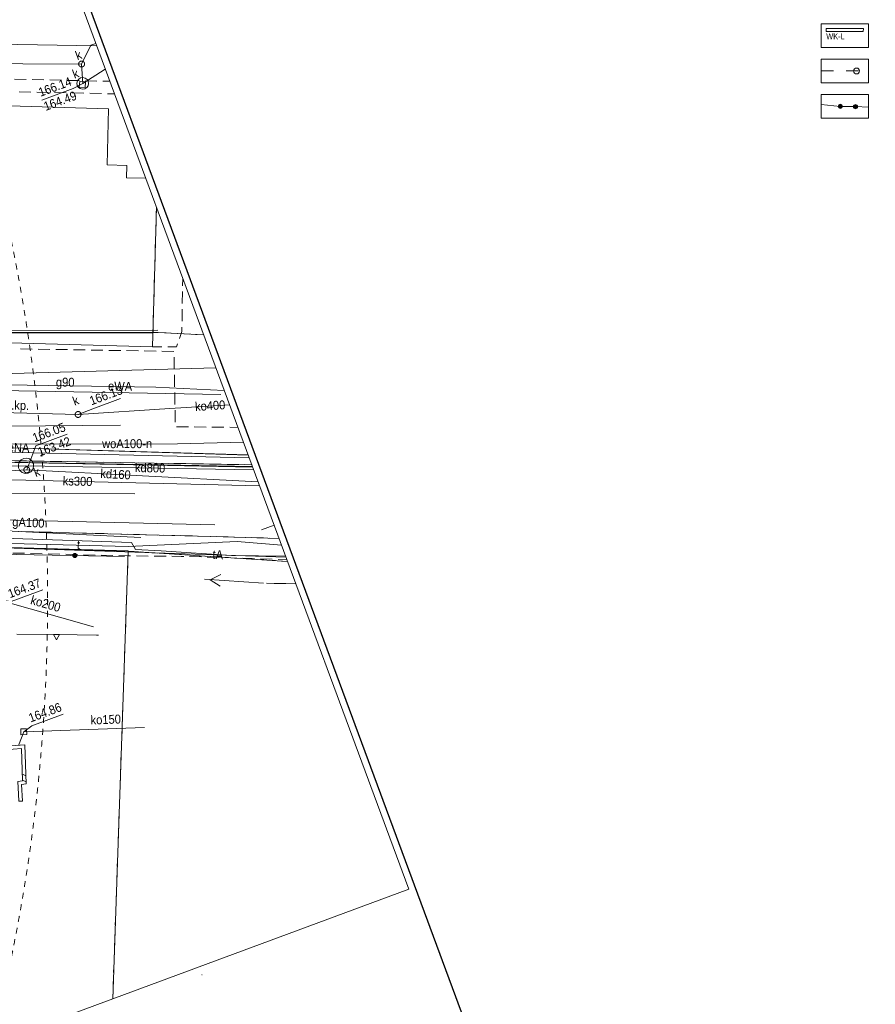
# Model space of a CAD drawing. Header units: millimetres. Extents: x -1155795 to 240441, y -422828 to 463730.
# Tile 62 of 66: x 91579 to 164094, y -62453 to 20986. Entities that reach past the tile are written whole.
import ezdxf
from ezdxf.xclip import XClip

# ---------------------------------------------------------------- set-up
doc = ezdxf.new("R2010")
doc.units = ezdxf.units.MM
doc.header["$MEASUREMENT"] = 0
doc.header["$XCLIPFRAME"] = 0
for name, pattern in [('Dashed', [2116.666667, 1058.333333, -1058.333333]), ('Dashed 1_500', [1000, 500, -500]), ('Wipeout_Contour', [1000, 0, -1000])]:
    doc.linetypes.add(name, pattern=pattern)
for name, color, linetype in [('00 PZT MAPA', 7, 'Continuous'), ('Nowe_2D Drafting - General', 7, 'Continuous'), ('Sycow_7_203-punkt graniczny', 7, 'Continuous'), ('Sycow_7_KTOK - Ogrodzenie trwałe', 7, 'Continuous')]:
    doc.layers.add(name, color=color, linetype=linetype)
for name, color, linetype, lineweight in [('0_Nr_pióra__1', 7, 'Continuous', 13), ('0_Nr_pióra__27', 7, 'Continuous', 25), ('2D Drafting - General_Nr_pióra__1', 7, 'Continuous', 13), ('Nowe_0_Nr_pióra__1', 7, 'Continuous', 13), ('Nowe_0_Nr_pióra__27', 7, 'Continuous', 25), ('Nowe_Annotation - Label_Nr_pióra__46', 7, 'Continuous', 15), ('Sycow_7_203-Punkt załamania granicy działki nie stabilizowany_Nr_pióra__3', 3, 'Continuous', 18), ('Sycow_7_218-kontur użytku gruntowego_Nr_pióra__3', 3, 'Continuous', 18), ('Sycow_7_219-działka ewidencyjna_Nr_pióra__7', 7, 'Continuous', 18), ('Sycow_7_312-budynek ewidencyjny_Nr_pióra__7', 7, 'Continuous', 18), ('Sycow_7_@Wywiad_Nr_pióra__30', 30, 'Continuous', 18), ('Sycow_7_@Wywiad_Nr_pióra__34', 34, 'Continuous', 18), ('Sycow_7_@Wywiad_Nr_pióra__7', 7, 'Continuous', 18), ('Sycow_7_chodnik (powierzchnia)-Atr17_Nr_pióra__7', 7, 'Continuous', 18), ('Sycow_7_chodnik (powierzchnia)_Nr_pióra__7', 7, 'Continuous', 18), ('Sycow_7_inna budowla (powierzchnia)-Atr17_Nr_pióra__7', 7, 'Continuous', 18), ('Sycow_7_komora podziemna - przewód kanalizacyjny (powierzchnia)_Nr_pióra__34', 34, 'Continuous', 18), ('Sycow_7_krawężnik (linia)_Nr_pióra__7', 7, 'Continuous', 18), ('Sycow_7_KTOK - Ogrodzenie trwałe_Nr_pióra__7', 7, 'Continuous', 18), ('Sycow_7_murek oporowy (powierzchnia)_Nr_pióra__7', 7, 'Continuous', 18), ('Sycow_7_Oś ulicy_Nr_pióra__5', 5, 'Continuous', 18), ('Sycow_7_przewód elektroenergetyczny (linia)-Atr1_Nr_pióra__1', 1, 'Continuous', 18), ('Sycow_7_przewód elektroenergetyczny (linia)_Nr_pióra__1', 1, 'Continuous', 18), ('Sycow_7_przewód elektroenergetyczny niskiego napięcia (linia)_Nr_pióra__1', 1, 'Continuous', 18), ('Sycow_7_przewód gazowy (linia)-Atr1_Nr_pióra__7', 7, 'Continuous', 18), ('Sycow_7_przewód gazowy (linia)_Nr_pióra__40', 40, 'Continuous', 18), ('Sycow_7_przewód kanalizacyjny (linia)-Atr1_Nr_pióra__34', 34, 'Continuous', 18), ('Sycow_7_przewód kanalizacyjny (linia)_Nr_pióra__34', 34, 'Continuous', 18), ('Sycow_7_przewód telekomunikacyjny (linia)-Atr1_Nr_pióra__30', 30, 'Continuous', 18), ('Sycow_7_przewód telekomunikacyjny (linia)_Nr_pióra__30', 30, 'Continuous', 18), ('Sycow_7_przewód wodociągowy (linia)-Atr1_Nr_pióra__5', 5, 'Continuous', 18), ('Sycow_7_przewód wodociągowy (linia)_Nr_pióra__5', 5, 'Continuous', 18), ('Sycow_7_punkt o określonej wysokości (sieć kanalizacyjna)-Atr2_Nr_pióra__34', 34, 'Continuous', 18), ('Sycow_7_punkt o określonej wysokości (sieć kanalizacyjna)-Atr2_Nr_pióra__7', 7, 'Continuous', 18), ('Sycow_7_punkt o określonej wysokości (sieć kanalizacyjna)-Atr3_Nr_pióra__34', 34, 'Continuous', 18), ('Sycow_7_punkt o określonej wysokości (sieć kanalizacyjna)_Nr_pióra__34', 34, 'Continuous', 18), ('Sycow_7_PZT_NLZ - Nieprzekraczalna linia zabudowy_Nr_pióra__7', 7, 'Continuous', 18), ('Sycow_7_studzienka - przewód kanalizacyjny (powierzchnia)_Nr_pióra__34', 34, 'Continuous', 18), ('Sycow_7_studzienka kwadratowa - przewód kanalizacyjny (punkt)_Nr_pióra__34', 34, 'Continuous', 18), ('Sycow_7_studzienka okrągła - przewód kanalizacyjny (punkt)-Atr17_Nr_pióra__34', 34, 'Continuous', 18), ('Sycow_7_studzienka okrągła - przewód kanalizacyjny (punkt)_Nr_pióra__34', 34, 'Continuous', 18), ('Sycow_7_SUPE04 - Przewód elektroenergetyczny niskiego napięcia_Nr_pióra__1', 1, 'Continuous', 18), ('Sycow_7_Warstwa 3_Nr_pióra__7', 7, 'Continuous', 18), ('Sycow_7_właz - siec kanalizacyjna (powierzchnia)-Atr17_Nr_pióra__7', 7, 'Continuous', 18), ('Sycow_7_właz - siec kanalizacyjna (powierzchnia)_Nr_pióra__7', 7, 'Continuous', 18)]:
    doc.layers.add(name, color=color, linetype=linetype, lineweight=lineweight)
for name, color, linetype, lineweight, true_color in [('0_Nr_pióra__78', 7, 'Continuous', 13, 0x00bb5e), ('0_Nr_pióra__99', 7, 'Continuous', 0, 0xaad2ff), ('Nowe_0_Nr_pióra__78', 7, 'Continuous', 13, 0x00bb5e), ('Nowe_2D Drafting - General_Nr_pióra__78', 7, 'Continuous', 13, 0x00bb5e), ('Sycow_7_PZT_RT - Linia rozgraniczająca_Nr_pióra__252', 7, 'Continuous', 18, 0x929292)]:
    doc.layers.add(name, color=color, linetype=linetype, lineweight=lineweight, true_color=true_color)
doc.styles.add('STYL_AUTOMATYCZNY_12', font='Arial Narrow.ttf')
doc.styles.add('STYL_AUTOMATYCZNY_5', font='txt', dxfattribs={"width": 0.9})
doc.linetypes.add('nieprzekraczalna linia zabudowy', pattern='A,0,[3,-2. PZT (5)1.Shx,S=39.68254,R=0,X=0,Y=0.425],-5000,0', length=5000)

# ---------------------------------------------------------------- blocks, each defined once
blk = doc.blocks.new('Rysunek_1_7', base_point=(14567, -19307))
at = {"layer": 'Sycow_7_203-punkt graniczny', "linetype": 'Continuous', "lineweight": 0, "true_color": 0x000000}
for points in [[(103339, -5501, 1), (103254, -5533, 1)], [(100819, -24040, 1), (100734, -24071, 1)]]:
    blk.add_hatch(color=178, dxfattribs=at).paths.add_polyline_path(points)
at = {"layer": 'Sycow_7_203-Punkt załamania granicy działki nie stabilizowany_Nr_pióra__3', "linetype": 'Continuous', "lineweight": 18}
blk.add_hatch(color=3, dxfattribs=at).paths.add_polyline_path([(107021, -60000, 1), (107031, -59910, 1)])
at = {"layer": 'Sycow_7_KTOK - Ogrodzenie trwałe', "linetype": 'Continuous', "lineweight": 0, "true_color": 0x000000}
blk.add_hatch(color=178, dxfattribs=at).paths.add_polyline_path([(96416, -24363, 1), (96088, -24485, 1)])
at = {"layer": 'Sycow_7_punkt o określonej wysokości (sieć kanalizacyjna)_Nr_pióra__34', "linetype": 'Continuous', "lineweight": 18}
for points in [[(96867, 17247, 1), (96783, 17216, 1)], [(96962, 15608, 1), (96878, 15577, 1)], [(96572, -12454, 1), (96487, -12485, 1)], [(92220, -17147, 1), (92136, -17178, 1)], [(91975, -39358, 1), (91885, -39361, 1)]]:
    blk.add_hatch(color=34, dxfattribs=at).paths.add_polyline_path(points)
at = {"layer": 'Sycow_7_218-kontur użytku gruntowego_Nr_pióra__3', "color": 3, "linetype": 'Continuous', "lineweight": 18}
for p, q in [((92505, -5527), (92005, -5528)), ((92005, -5528), (92505, -5527)), ((93505, -5526), (93005, -5527)), ((93005, -5527), (93505, -5526)), ((94505, -5525), (94005, -5526)), ((94005, -5526), (94505, -5525)), ((95505, -5524), (95005, -5525)), ((95005, -5525), (95505, -5524)), ((96505, -5523), (96005, -5524)), ((96005, -5524), (96505, -5523)), ((97505, -5522), (97005, -5523)), ((97005, -5523), (97505, -5522)), ((98505, -5522), (98005, -5522)), ((98005, -5522), (98505, -5522)), ((99505, -5521), (99005, -5521)), ((99005, -5521), (99505, -5521)), ((100505, -5520), (100005, -5520)), ((100005, -5520), (100505, -5520)), ((101505, -5519), (101005, -5519)), ((101005, -5519), (101505, -5519)), ((102505, -5518), (102005, -5518)), ((102005, -5518), (102505, -5518)), ((103296, -5517), (103005, -5517)), ((103005, -5517), (103296, -5517)), ((103986, -5555), (103296, -5517)), ((103296, -5517), (103986, -5555)), ((104985, -5611), (104486, -5583)), ((104486, -5583), (104985, -5611)), ((105983, -5667), (105484, -5639)), ((105484, -5639), (105983, -5667)), ((107173, -5733), (106483, -5695)), ((106483, -5695), (107173, -5733)), ((92048, -23809), (92548, -23823)), ((92548, -23823), (92048, -23809)), ((93048, -23837), (93548, -23851)), ((93548, -23851), (93048, -23837)), ((94048, -23865), (94547, -23879)), ((94547, -23879), (94048, -23865)), ((95047, -23893), (95547, -23908)), ((95547, -23908), (95047, -23893)), ((96047, -23922), (96547, -23936)), ((96547, -23936), (96047, -23922)), ((97046, -23950), (97546, -23964)), ((97546, -23964), (97046, -23950)), ((98046, -23978), (98546, -23992)), ((98546, -23992), (98046, -23978)), ((99046, -24006), (99545, -24021)), ((99545, -24021), (99046, -24006)), ((100045, -24035), (100777, -24055)), ((100777, -24055), (100045, -24035)), ((100752, -24777), (100777, -24055)), ((100777, -24055), (101290, -24088)), ((101789, -24120), (102288, -24152)), ((102787, -24184), (103286, -24216)), ((103785, -24248), (104284, -24280)), ((104783, -24312), (105282, -24344)), ((105781, -24376), (106279, -24408)), ((106778, -24440), (107277, -24472)), ((107776, -24504), (108275, -24536)), ((108774, -24568), (109273, -24600)), ((109772, -24632), (110271, -24664)), ((110770, -24696), (111269, -24728)), ((111768, -24760), (112267, -24792)), ((112766, -24824), (113265, -24856)), ((113764, -24888), (114277, -24921)), ((100717, -25777), (100734, -25277)), ((100682, -26776), (100700, -26276)), ((100648, -27775), (100665, -27276)), ((100613, -28775), (100631, -28275)), ((100579, -29774), (100596, -29275)), ((100544, -30774), (100561, -30274)), ((100509, -31773), (100527, -31273)), ((100475, -32772), (100492, -32273)), ((100440, -33772), (100458, -33272)), ((100406, -34771), (100423, -34272)), ((100371, -35771), (100388, -35271)), ((100336, -36770), (100354, -36270)), ((100302, -37769), (100319, -37270)), ((100267, -38769), (100285, -38269)), ((100233, -39768), (100250, -39269)), ((100198, -40768), (100215, -40268)), ((100163, -41767), (100181, -41267)), ((100129, -42766), (100146, -42267)), ((100094, -43766), (100112, -43266)), ((100060, -44765), (100077, -44266)), ((100025, -45765), (100042, -45265)), ((99990, -46764), (100008, -46264)), ((99956, -47763), (99973, -47264)), ((99921, -48763), (99939, -48263)), ((99887, -49762), (99904, -49263)), ((99852, -50762), (99869, -50262)), ((99817, -51761), (99835, -51261)), ((99783, -52760), (99800, -52261)), ((99748, -53760), (99766, -53260)), ((99714, -54759), (99731, -54260)), ((99679, -55759), (99696, -55259)), ((99644, -56758), (99662, -56258)), ((99610, -57758), (99627, -57258)), ((99575, -58757), (99592, -58257)), ((99541, -59756), (99558, -59257)), ((99506, -60756), (99523, -60256)), ((99464, -61977), (99489, -61255))]:
    blk.add_line(p, q, dxfattribs=at)
at = {"layer": 'Sycow_7_219-działka ewidencyjna_Nr_pióra__7', "color": 7, "linetype": 'Continuous', "lineweight": 18}
for p, q in [((57214, -5561), (103296, -5517)), ((103296, -5517), (107173, -5733)), ((60829, -22926), (100777, -24055)), ((99464, -61977), (100777, -24055)), ((100777, -24055), (114277, -24921))]:
    blk.add_line(p, q, dxfattribs=at)
at = {"layer": 'Sycow_7_312-budynek ewidencyjny_Nr_pióra__7', "color": 7, "linetype": 'Continuous', "lineweight": 18}
for p, q in [((88973, 13727), (99117, 13431)), ((99117, 13431), (98989, 8681)), ((98989, 8681), (100657, 8637)), ((100657, 8637), (100628, 7592)), ((100628, 7592), (102255, 7549)), ((103166, 5089), (102830, -6735)), ((102830, -6735), (87505, -6299))]:
    blk.add_line(p, q, dxfattribs=at)
at = {"layer": 'Sycow_7_@Wywiad_Nr_pióra__30', "color": 30, "linetype": 'Continuous', "lineweight": 18, "flags": 128}
blk.add_lwpolyline([(100122, -13389), (80989, -13534), (61767, -14149)], dxfattribs=at)
at = {"layer": 'Sycow_7_@Wywiad_Nr_pióra__34', "color": 34, "linetype": 'Continuous', "lineweight": 18}
blk.add_line((101351, -19183), (63649, -19132), dxfattribs=at)
at = {"layer": 'Sycow_7_@Wywiad_Nr_pióra__34', "color": 34, "linetype": 'Continuous', "lineweight": 18, "flags": 128}
blk.add_lwpolyline([(59323, -4343), (60386, 17396), (71999, 17348), (96825, 17231), (96920, 15592)], dxfattribs=at)
at = {"layer": 'Sycow_7_@Wywiad_Nr_pióra__7', "color": 7, "linetype": 'Continuous', "lineweight": 18}
for p, q in [((92128, 15921), (91128, 15943)), ((93628, 15888), (92628, 15910)), ((95127, 15855), (94127, 15877)), ((96627, 15822), (95627, 15844)), ((98126, 15789), (97127, 15811)), ((99212, 15765), (98626, 15778)), ((91522, 14878), (92521, 14857)), ((93021, 14846), (94021, 14824)), ((94521, 14813), (95521, 14791)), ((96021, 14780), (97020, 14759)), ((97520, 14748), (98520, 14726)), ((99020, 14715), (99606, 14702))]:
    blk.add_line(p, q, dxfattribs=at)
at = {"layer": 'Sycow_7_chodnik (powierzchnia)_Nr_pióra__7', "color": 7, "linetype": 'Continuous', "lineweight": 18}
for p, q in [((103166, 5089), (103148, 4467)), ((103134, 3967), (103105, 2968)), ((103091, 2468), (103063, 1468)), ((103049, 968), (103020, -31)), ((103006, -531), (102978, -1531)), ((105388, -1558), (105396, -936)), ((102964, -2030), (102935, -3030)), ((105362, -3058), (105380, -2058)), ((102921, -3530), (102893, -4529)), ((105337, -4558), (105354, -3558)), ((102879, -5029), (102850, -6029)), ((92639, -6926), (91639, -6909)), ((94138, -6951), (93139, -6934)), ((95638, -6976), (94638, -6959)), ((97138, -7001), (96138, -6985)), ((98638, -7026), (97638, -7010)), ((100138, -7052), (99138, -7035)), ((101637, -7077), (100638, -7060)), ((103137, -7102), (102137, -7085)), ((104637, -7127), (103637, -7110)), ((104679, -8614), (104659, -7614)), ((104708, -10114), (104688, -9114)), ((104737, -11614), (104718, -10614)), ((104766, -13113), (104747, -12114)), ((105876, -13522), (104876, -13512)), ((107376, -13535), (106376, -13526)), ((108876, -13549), (107876, -13540)), ((110071, -13561), (109376, -13554)), ((91163, -16390), (92162, -16407)), ((92662, -16415), (93662, -16432)), ((94162, -16440), (95162, -16457)), ((95662, -16466), (96662, -16483)), ((97162, -16491), (98162, -16508)), ((98661, -16517), (99661, -16534)), ((100161, -16542), (101161, -16559)), ((101661, -16567), (102661, -16584)), ((103161, -16593), (104161, -16610)), ((104661, -16618), (105660, -16635)), ((106160, -16644), (107160, -16661)), ((107660, -16669), (108660, -16686)), ((109160, -16694), (110160, -16711)), ((110660, -16720), (111244, -16730)), ((92740, -22410), (91740, -22383)), ((94239, -22449), (93240, -22423)), ((95739, -22488), (94739, -22462)), ((97238, -22528), (96239, -22501)), ((98738, -22567), (97738, -22541)), ((100237, -22606), (99238, -22580)), ((101737, -22646), (100737, -22619)), ((103236, -22685), (102236, -22659)), ((104736, -22724), (103736, -22698)), ((106235, -22764), (105235, -22737)), ((107735, -22803), (106735, -22777)), ((110733, -22889), (109734, -22859)), ((112233, -22934), (111233, -22904)), ((113556, -22974), (112732, -22949)), ((90984, -24209), (91984, -24234)), ((92483, -24246), (93483, -24271)), ((93983, -24283), (94983, -24308)), ((95482, -24320), (96482, -24345)), ((96982, -24357), (97982, -24382)), ((98482, -24394), (99481, -24419)), ((101481, -24458), (102481, -24468)), ((102981, -24473), (103981, -24484)), ((105980, -24517), (106980, -24545)), ((107480, -24559), (108479, -24586)), ((108979, -24601), (109979, -24636)), ((110478, -24653), (111478, -24688)), ((111977, -24705), (112977, -24740)), ((113476, -24757), (114226, -24783))]:
    blk.add_line(p, q, dxfattribs=at)
at = {"layer": 'Sycow_7_chodnik (powierzchnia)_Nr_pióra__7', "color": 7, "linetype": 'Continuous', "lineweight": 18, "flags": 128}
for points in [[(105115, -6023), (105322, -5428), (105328, -5058)], [(102836, -6529), (102830, -6735), (103624, -6730)], [(104124, -6727), (104868, -6737), (104952, -6495)], [(109234, -22844), (108833, -22832), (108234, -22816)], [(99981, -24431), (100774, -24451), (100981, -24453)], [(104481, -24489), (105259, -24497), (105481, -24503)]]:
    blk.add_lwpolyline(points, dxfattribs=at)
at = {"layer": 'Sycow_7_inna budowla (powierzchnia)-Atr17_Nr_pióra__7', "color": 7, "linetype": 'Continuous', "lineweight": 18}
for p, q in [((112079, -22238), (113138, -21845)), ((112079, -22238), (113138, -21845)), ((113141, -26787), (112491, -26777)), ((113141, -26787), (114140, -26801)), ((114140, -26801), (114978, -26814))]:
    blk.add_line(p, q, dxfattribs=at)
at = {"layer": 'Sycow_7_komora podziemna - przewód kanalizacyjny (powierzchnia)_Nr_pióra__34', "color": 34, "linetype": 'Continuous', "lineweight": 18, "flags": 128}
blk.add_lwpolyline([(96746, 16061), (96938, 16090), (97127, 16042), (97285, 15930), (97389, 15766), (97417, 15574), (97370, 15386), (97258, 15227), (97093, 15123), (96901, 15095), (96713, 15143), (96554, 15254), (96451, 15419), (96422, 15611), (96470, 15799), (96582, 15958)], close=True, dxfattribs=at)
at = {"layer": 'Sycow_7_krawężnik (linia)_Nr_pióra__7', "color": 7, "linetype": 'Continuous', "lineweight": 18}
blk.add_line((111244, -16730), (87079, -16320), dxfattribs=at)
at = {"layer": 'Sycow_7_krawężnik (linia)_Nr_pióra__7', "color": 7, "linetype": 'Continuous', "lineweight": 18, "flags": 128}
blk.add_lwpolyline([(113556, -22974), (108833, -22832), (87103, -22262), (62467, -21936), (49262, -22272), (35935, -22653), (29917, -22837), (10745, -23338), (-2975, -23635), (-15947, -23939), (-24806, -24115), (-45149, -24410), (-67674, -23289), (-80254, -22221), (-81968, -22041)], dxfattribs=at)
at = {"layer": 'Sycow_7_KTOK - Ogrodzenie trwałe_Nr_pióra__7', "color": 7, "linetype": 'Continuous', "lineweight": 18}
blk.add_line((100453, -24506), (80804, -24124), dxfattribs=at)
blk.add_circle((96252, -24424), 175, dxfattribs=at)
at = {"layer": 'Sycow_7_murek oporowy (powierzchnia)_Nr_pióra__7', "color": 7, "linetype": 'Continuous', "lineweight": 18}
for p, q in [((91811, -42946), (92105, -43103)), ((91828, -43445), (92120, -43602))]:
    blk.add_line(p, q, dxfattribs=at)
at = {"layer": 'Sycow_7_murek oporowy (powierzchnia)_Nr_pióra__7', "color": 7, "linetype": 'Continuous', "lineweight": 18, "flags": 128}
blk.add_lwpolyline([(89533, -45355), (89821, -45355), (89836, -43782), (89611, -43780), (89581, -40933), (91739, -40774), (91830, -43523), (91429, -43565), (91481, -44655), (91510, -45252), (91804, -45239), (91726, -43818), (92126, -43776), (92020, -40467), (89290, -40667), (89323, -44068), (89548, -44070)], close=True, dxfattribs=at)
blk.add_lwpolyline([(89533, -45355), (89821, -45355), (89836, -43782), (89611, -43780), (89581, -40933), (91739, -40774), (91830, -43523), (91429, -43565), (91481, -44655), (91510, -45252), (91804, -45239), (91726, -43818), (92126, -43776), (92020, -40467), (89290, -40667), (89323, -44068), (89548, -44070)], close=True, dxfattribs=at)
at = {"layer": 'Sycow_7_Oś ulicy_Nr_pióra__5', "color": 5, "linetype": 'Continuous', "lineweight": 18, "flags": 128}
blk.add_lwpolyline([(-83070, -19065), (-77190, -19753), (-19864, -19492), (59637, -14954), (111023, -16134)], dxfattribs=at)
at = {"layer": 'Sycow_7_przewód elektroenergetyczny (linia)_Nr_pióra__1', "color": 1, "linetype": 'Continuous', "lineweight": 18}
blk.add_line((58216, 19411), (98099, 18772), dxfattribs=at)
at = {"layer": 'Sycow_7_przewód elektroenergetyczny (linia)_Nr_pióra__1', "color": 1, "linetype": 'Continuous', "lineweight": 18, "flags": 128}
for points in [[(60222, 62807), (56157, 62699), (55676, 60772), (55021, 32272), (54290, 9480), (54290, -2069), (54272, -22613), (61908, -22441), (72547, -22319), (86954, -22637), (88472, -22906), (101047, -23316), (101386, -23915), (103579, -24020), (109528, -24419), (114118, -24490)], [(-85356, -12890), (-81672, -13351), (-62125, -14591), (-59177, -13051), (-51732, -13515), (-44925, -14130), (-19251, -14093), (-14162, -14416), (-4298, -13898), (-1624, -11789), (42623, -10217), (70284, -9497), (79476, -9784), (103123, -10145), (108910, -10427)], [(27076, -14854), (31243, -14761), (54228, -14227), (62305, -13721), (64185, -13846), (64378, -14915), (71907, -14687), (76113, -15188), (89059, -15246), (110939, -15904)], [(70220, -14650), (89052, -15227), (110938, -15903)]]:
    blk.add_lwpolyline(points, dxfattribs=at)
at = {"layer": 'Sycow_7_przewód elektroenergetyczny niskiego napięcia (linia)_Nr_pióra__1', "color": 1, "linetype": 'Continuous', "lineweight": 18}
blk.add_line((112491, -26777), (114978, -26814), dxfattribs=at)
at = {"layer": 'Sycow_7_przewód gazowy (linia)_Nr_pióra__40', "color": 40, "linetype": 'Continuous', "lineweight": 18, "flags": 128}
for points in [[(108614, -10778), (88374, -10402), (88374, -7321), (88389, -6324)], [(108120, -21827), (87522, -21349), (57138, -20849)], [(-81489, -23333), (-74473, -24441), (-65760, -24905), (-47998, -26998), (-35625, -27151), (-6779, -25513), (14559, -24191), (20451, -23054), (48781, -22183), (76948, -21906), (87474, -22199), (101858, -22887)]]:
    blk.add_lwpolyline(points, dxfattribs=at)
at = {"layer": 'Sycow_7_przewód kanalizacyjny (linia)_Nr_pióra__34', "color": 34, "linetype": 'Continuous', "lineweight": 18}
for p, q in [((96920, 15592), (98831, 16794)), ((92113, -16813), (39236, -17368)), ((111408, -17172), (92113, -16813)), ((111905, -18515), (85693, -17878))]:
    blk.add_line(p, q, dxfattribs=at)
at = {"layer": 'Sycow_7_przewód kanalizacyjny (linia)_Nr_pióra__34', "color": 34, "linetype": 'Continuous', "lineweight": 18, "flags": 128}
for points in [[(96529, -12469), (63834, -11630), (56160, -12009)], [(96529, -12469), (104300, -11970), (109359, -11638)], [(85688, -17518), (92191, -17168), (111781, -18179)], [(88820, -28195), (89744, -28183), (97843, -30473)], [(91481, -40507), (91930, -39359), (102160, -38995)]]:
    blk.add_lwpolyline(points, dxfattribs=at)
at = {"layer": 'Sycow_7_przewód telekomunikacyjny (linia)_Nr_pióra__30', "color": 30, "linetype": 'Continuous', "lineweight": 18, "flags": 128}
for points in [[(108208, -8529), (88887, -9050), (84209, -9695)], [(28989, -24919), (29347, -25018), (36167, -24604), (41066, -24330), (57889, -23279), (66602, -23081), (77434, -23336), (114147, -24570)], [(113763, -23533), (110023, -23223), (100763, -23644), (75443, -22996), (61587, -22699), (29173, -23771)]]:
    blk.add_lwpolyline(points, dxfattribs=at)
at = {"layer": 'Sycow_7_przewód wodociągowy (linia)_Nr_pióra__5', "color": 5, "linetype": 'Continuous', "lineweight": 18, "flags": 128}
for points in [[(110539, -14824), (104958, -14957), (89079, -14983), (77305, -15557), (57641, -15267), (56731, -21074)], [(111297, -16871), (105226, -16777), (92259, -16546), (87840, -16476), (87387, -16462), (77182, -16231), (58880, -15704), (58343, -15721), (48019, -15545), (32838, -17572), (31358, -17779), (29957, -17797), (14652, -17961), (-2946, -18154)], [(88093, -21767), (88267, -16478), (111316, -16924)]]:
    blk.add_lwpolyline(points, dxfattribs=at)
at = {"layer": 'Sycow_7_punkt o określonej wysokości (sieć kanalizacyjna)-Atr2_Nr_pióra__7', "color": 7, "linetype": 'Continuous', "lineweight": 18, "flags": 128}
for points in [[(96825, 17231), (97611, 18823), (98023, 18976)], [(96920, 15592), (96121, 15158), (93445, 14167)], [(96529, -12469), (97766, -11979), (100109, -11112)], [(92178, -17162), (92937, -15122), (95613, -14131)], [(89744, -28183), (90852, -28327), (93534, -27334)], [(91930, -39359), (92607, -38853), (95253, -37873)]]:
    blk.add_lwpolyline(points, dxfattribs=at)
at = {"layer": 'Sycow_7_PZT_NLZ - Nieprzekraczalna linia zabudowy_Nr_pióra__7', "color": 7, "linetype": 'Continuous', "lineweight": 18}
for p, q in [((91326, -31080), (94575, -31118)), ((94575, -31118), (94825, -31120)), ((94825, -31120), (98075, -31158)), ((98075, -31158), (98271, -31161))]:
    blk.add_line(p, q, dxfattribs=at)
at = {"layer": 'Sycow_7_PZT_NLZ - Nieprzekraczalna linia zabudowy_Nr_pióra__7', "color": 7, "linetype": 'Continuous', "lineweight": 18, "flags": 128}
blk.add_lwpolyline([(94450, -31116), (94950, -31122), (94698, -31554)], close=True, dxfattribs=at)
at = {"layer": 'Sycow_7_PZT_RT - Linia rozgraniczająca_Nr_pióra__252', "color": 252, "linetype": 'Continuous', "lineweight": 18, "true_color": 0x929292, "flags": 128}
blk.add_lwpolyline([(-83292, -11412), (-81842, -11494), (-65673, -13493), (-45598, -14248), (-45486, -8787), (-19127, -10181), (29168, -10319), (29592, 8632), (56966, 9345), (57408, -5361), (103296, -5317)], dxfattribs=at)
at = {"layer": 'Sycow_7_studzienka - przewód kanalizacyjny (powierzchnia)_Nr_pióra__34', "color": 34, "linetype": 'Continuous', "lineweight": 18, "flags": 128}
blk.add_lwpolyline([(91803, -17386), (91604, -17225), (91489, -17001), (91468, -16743), (91539, -16503), (91701, -16305), (91925, -16190), (92183, -16168), (92423, -16240), (92621, -16401), (92736, -16625), (92757, -16884), (92686, -17123), (92525, -17322), (92301, -17437), (92042, -17458)], close=True, dxfattribs=at)
at = {"layer": 'Sycow_7_studzienka kwadratowa - przewód kanalizacyjny (punkt)_Nr_pióra__34', "color": 34, "linetype": 'Continuous', "lineweight": 18, "flags": 128}
blk.add_lwpolyline([(91690, -39619), (92190, -39599), (92170, -39100), (91671, -39119)], close=True, dxfattribs=at)
at = {"layer": 'Sycow_7_studzienka okrągła - przewód kanalizacyjny (punkt)_Nr_pióra__34', "color": 34, "linetype": 'Continuous', "lineweight": 18}
for centre in [(96825, 17231), (96529, -12469), (92178, -17162)]:
    blk.add_circle(centre, 250, dxfattribs=at)
at = {"layer": 'Sycow_7_SUPE04 - Przewód elektroenergetyczny niskiego napięcia_Nr_pióra__1', "color": 1, "linetype": 'Continuous', "lineweight": 18}
for p, q in [((112241, -26761), (107252, -26436)), ((108631, -26025), (107735, -26468)), ((107735, -26468), (108566, -27023))]:
    blk.add_line(p, q, dxfattribs=at)
at = {"layer": 'Sycow_7_Warstwa 3_Nr_pióra__7', "color": 7, "linetype": 'Continuous', "lineweight": 18, "flags": 128}
blk.add_lwpolyline([(134317, -77445), (67579, 102799)], dxfattribs=at)
blk.add_lwpolyline([(27307, -64122), (35308, -85732), (124558, -52686), (67236, 102126), (-104410, 38571), (-55090, -94631)], close=True, dxfattribs=at)
at = {"layer": 'Sycow_7_właz - siec kanalizacyjna (powierzchnia)_Nr_pióra__7', "color": 7, "linetype": 'Continuous', "lineweight": 18, "flags": 128}
blk.add_lwpolyline([(96664, 15764), (97159, 15724), (97118, 15229), (96624, 15269)], close=True, dxfattribs=at)
at = {"layer": 'Sycow_7_chodnik (powierzchnia)-Atr17_Nr_pióra__7', "color": 7, "linetype": 'Continuous', "lineweight": 18, "insert": (89854, -12265), "char_height": 750, "attachment_point": 7, "rotation": 359.029, "style": 'STYL_AUTOMATYCZNY_5'}
blk.add_mtext('\\A1;{\\pql;\\fArial|b0|i0|c0|p0;\\W0.900000;ch.kp.}', dxfattribs=at)
at = {"layer": 'Sycow_7_przewód elektroenergetyczny (linia)-Atr1_Nr_pióra__1', "color": 1, "linetype": 'Continuous', "lineweight": 18, "char_height": 750, "attachment_point": 4, "style": 'STYL_AUTOMATYCZNY_5'}
for s, insert, rotation in [('\\A1;{\\pql;\\fArial|b0|i0|c0|p0;\\W0.900000;eWA}', (99068, -10064), 359.124), ('\\A1;{\\pql;\\fArial|b0|i0|c0|p0;\\W0.900000;eNA}', (90572, -15257), 358.23)]:
    blk.add_mtext(s, dxfattribs=dict(at, insert=insert, rotation=rotation))
at = {"layer": 'Sycow_7_przewód gazowy (linia)-Atr1_Nr_pióra__7', "color": 7, "linetype": 'Continuous', "lineweight": 18, "char_height": 750, "attachment_point": 7, "style": 'STYL_AUTOMATYCZNY_5'}
for s, insert, rotation in [('\\A1;{\\pql;\\fArial|b0|i0|c0|p0;\\W0.900000;g90}', (94644, -10322), 359.137), ('\\A1;{\\pql;\\fArial|b0|i0|c0|p0;\\W0.900000;gA100}', (90927, -22157), 357.227)]:
    blk.add_mtext(s, dxfattribs=dict(at, insert=insert, rotation=rotation))
at = {"layer": 'Sycow_7_przewód kanalizacyjny (linia)-Atr1_Nr_pióra__34', "color": 34, "linetype": 'Continuous', "lineweight": 18, "char_height": 750, "style": 'STYL_AUTOMATYCZNY_5'}
for s, insert, attachment_point, rotation in [('\\A1;{\\pql;\\fArial|b0|i0|c0|p0;\\W0.900000;ko400}', (106438, -11814), 4, 3.752), ('\\A1;{\\pql;\\fArial|b0|i0|c0|p0;\\W0.900000;kd800}', (101348, -16972), 4, 358.933), ('\\A1;{\\pql;\\fArial|b0|i0|c0|p0;\\W0.900000;kd160}', (98419, -17470), 4, 357.046), ('\\A1;{\\pql;\\fArial|b0|i0|c0|p0;\\W0.900000;ks300}', (95228, -18097), 4, 358.608), ('\\A1;{\\pql;\\fArial|b0|i0|c0|p0;\\W0.900000;ko200}', (92438, -28525), 7, 344.129), ('\\A1;{\\pql;\\fArial|b0|i0|c0|p0;\\W0.900000;ko150}', (97602, -38753), 7, 2.158)]:
    blk.add_mtext(s, dxfattribs=dict(at, insert=insert, attachment_point=attachment_point, rotation=rotation))
at = {"layer": 'Sycow_7_przewód telekomunikacyjny (linia)-Atr1_Nr_pióra__30', "color": 30, "linetype": 'Continuous', "lineweight": 18, "char_height": 750, "attachment_point": 4, "style": 'STYL_AUTOMATYCZNY_5'}
for s, insert, rotation in [('\\A1;{\\pql;\\fArial|b0|i0|c0|p0;\\W0.900000;t}', (96435, -23513), 358.534), ('\\A1;{\\pql;\\fArial|b0|i0|c0|p0;\\W0.900000;tA}', (107928, -24343), 358.074)]:
    blk.add_mtext(s, dxfattribs=dict(at, insert=insert, rotation=rotation))
at = {"layer": 'Sycow_7_przewód wodociągowy (linia)-Atr1_Nr_pióra__5', "color": 5, "linetype": 'Continuous', "lineweight": 18, "insert": (98564, -14953), "char_height": 750, "attachment_point": 4, "rotation": 0.091, "style": 'STYL_AUTOMATYCZNY_5'}
blk.add_mtext('\\A1;{\\pql;\\fArial|b0|i0|c0|p0;\\W0.900000;woA100-n}', dxfattribs=at)
at = {"layer": 'Sycow_7_punkt o określonej wysokości (sieć kanalizacyjna)-Atr2_Nr_pióra__34', "color": 34, "linetype": 'Continuous', "lineweight": 18, "char_height": 750, "attachment_point": 7, "rotation": 20.318, "style": 'STYL_AUTOMATYCZNY_5'}
for s, insert in [('\\A1;{\\pql;\\fArial|b0|i0|c0|p0;\\W0.900000;166.14}', (93344, 14437)), ('\\A1;{\\pql;\\fArial|b0|i0|c0|p0;\\W0.900000;166.13}', (97666, -11709)), ('\\A1;{\\pql;\\fArial|b0|i0|c0|p0;\\W0.900000;166.05}', (92837, -14851)), ('\\A1;{\\pql;\\fArial|b0|i0|c0|p0;\\W0.900000;164.37}', (90753, -28057)), ('\\A1;{\\pql;\\fArial|b0|i0|c0|p0;\\W0.900000;164.86}', (92506, -38583))]:
    blk.add_mtext(s, dxfattribs=dict(at, insert=insert))
at = {"layer": 'Sycow_7_punkt o określonej wysokości (sieć kanalizacyjna)-Atr3_Nr_pióra__34', "color": 34, "linetype": 'Continuous', "lineweight": 18, "char_height": 750, "attachment_point": 7, "rotation": 20.318, "style": 'STYL_AUTOMATYCZNY_5'}
for s, insert in [('\\A1;{\\pql;\\fArial|b0|i0|c0|p0;\\W0.900000;164.49}', (93787, 13242)), ('\\A1;{\\pql;\\fArial|b0|i0|c0|p0;\\W0.900000;163.42}', (93280, -16048))]:
    blk.add_mtext(s, dxfattribs=dict(at, insert=insert))
at = {"layer": 'Sycow_7_studzienka okrągła - przewód kanalizacyjny (punkt)-Atr17_Nr_pióra__34', "color": 34, "linetype": 'Continuous', "lineweight": 18, "char_height": 750, "rotation": 20.318, "style": 'STYL_AUTOMATYCZNY_5'}
for insert, attachment_point in [((96209, 18261), 1), ((96235, -11733), 7), ((92941, -17783), 7)]:
    blk.add_mtext('\\A1;{\\pql;\\fArial|b0|i0|c0|p0;\\W0.900000;k}', dxfattribs=dict(at, insert=insert, attachment_point=attachment_point))
at = {"layer": 'Sycow_7_właz - siec kanalizacyjna (powierzchnia)-Atr17_Nr_pióra__7', "color": 7, "linetype": 'Continuous', "lineweight": 18, "insert": (96223, 15977), "char_height": 750, "attachment_point": 7, "rotation": 20.318, "style": 'STYL_AUTOMATYCZNY_5'}
blk.add_mtext('\\A1;{\\pql;\\fArial|b0|i0|c0|p0;\\W0.900000;k}', dxfattribs=at)

msp = doc.modelspace()

# ---------------------------------------------------------------- hatches: boundary and pattern name
at = {"layer": '2D Drafting - General_Nr_pióra__1', "linetype": 'Continuous', "lineweight": 13}
for points in [[(161302, 13641, 1), (160952, 13641, 1)], [(162592, 13621, 1), (162242, 13621, 1)]]:
    msp.add_hatch(color=7, dxfattribs=at).paths.add_polyline_path(points)

# ---------------------------------------------------------------- linework, layer by layer
at = {"layer": '0_Nr_pióra__1', "color": 7, "linetype": 'Continuous', "lineweight": 13}
msp.add_lwpolyline([(159505, 13794), (161127, 13641), (162417, 13621), (163505, 13587)], dxfattribs=at)
at = {"layer": '0_Nr_pióra__78', "color": 112, "linetype": 'Continuous', "lineweight": 13, "true_color": 0x00bb5e}
msp.add_circle((162505, 16641), 250, dxfattribs=at)
at = {"layer": '2D Drafting - General_Nr_pióra__1', "color": 7, "linetype": 'Continuous', "lineweight": 13, "flags": 128}
for points in [[(161302, 13641, 1), (160952, 13641, 1)], [(162592, 13621, 1), (162242, 13621, 1)]]:
    msp.add_lwpolyline(points, format="xyb", close=True, dxfattribs=at)
at = {"layer": 'Nowe_0_Nr_pióra__1', "color": 7, "linetype": 'Continuous', "lineweight": 13, "flags": 128}
for points in [[(159505, 17641), (163505, 17641), (163505, 15641), (159505, 15641)], [(159505, 14641), (163505, 14641), (163505, 12641), (159505, 12641)]]:
    msp.add_lwpolyline(points, close=True, dxfattribs=at)
at = {"layer": 'Nowe_0_Nr_pióra__78', "color": 112, "linetype": 'Dashed', "lineweight": 13, "true_color": 0x00bb5e}
msp.add_lwpolyline([(159505, 16641), (163505, 16641)], dxfattribs=at)

# ---------------------------------------------------------------- block references
at = {"layer": '00 PZT MAPA', "color": 7, "linetype": 'Continuous', "lineweight": 15}
ref = msp.add_blockref('Rysunek_1_7', (14567, -19307), dxfattribs=at)
XClip(ref).set_block_clipping_path([(-38444.7789564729, -141413.2871562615), (134317.2398628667, -77444.9644498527), (67578.7707096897, 102798.5088210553), (-105183.2481096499, 38830.1861146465)])

# ---------------------------------------------------------------- wipeouts: each hides what was drawn before it
at = {"color": 254, "linetype": 'Wipeout_Contour', "lineweight": 0, "ltscale": 651007.829512}
msp.add_wipeout([(159935, 20228), (163079, 20228), (163074, 19978), (159935, 19978)], dxfattribs=at).dxf.layer = 'Nowe_2D Drafting - General'

# ---------------------------------------------------------------- next in the draw order: linework, layer by layer
at = {"layer": '0_Nr_pióra__27', "color": 7, "linetype": 'nieprzekraczalna linia zabudowy', "lineweight": 25}
msp.add_line((61483, -5591), (102861, -5524), dxfattribs=at)
at = {"layer": '0_Nr_pióra__27', "color": 7, "linetype": 'Continuous', "lineweight": 25}
msp.add_lwpolyline([(-104959, 38920), (67575, 102803), (134314, -77440), (-38220, -141324)], close=True, dxfattribs=at)
at = {"layer": '0_Nr_pióra__99', "color": 141, "linetype": 'Dashed 1_500', "lineweight": 0, "true_color": 0xaad2ff}
for centre in [(88699, -12696), (-56052, -28118)]:
    msp.add_circle(centre, 150000, dxfattribs=at)
at = {"layer": 'Nowe_0_Nr_pióra__1', "color": 7, "linetype": 'Continuous', "lineweight": 13, "flags": 128}
msp.add_lwpolyline([(159505, 20641), (163505, 20641), (163505, 18641), (159505, 18641)], close=True, dxfattribs=at)
at = {"layer": 'Nowe_0_Nr_pióra__27', "color": 7, "linetype": 'Continuous', "lineweight": 25}
for points in [[(56768, 9145), (57226, -5598), (102861, -5524)], [(100773, -24050), (60825, -22921), (40470, -23847), (20346, -25252), (-129, -26520), (-19833, -27759), (-23831, -27992), (-39690, -28867), (-57700, -28824), (-75865, -26593), (-80932, -25970)]]:
    msp.add_lwpolyline(points, dxfattribs=at)
at = {"layer": 'Nowe_2D Drafting - General_Nr_pióra__78', "color": 112, "linetype": 'Continuous', "lineweight": 13, "true_color": 0x00bb5e, "flags": 128}
msp.add_lwpolyline([(159935, 20228), (163079, 20228), (163074, 19978), (159935, 19978)], close=True, dxfattribs=at)

# ---------------------------------------------------------------- next in the draw order: texts
at = {"layer": 'Nowe_0_Nr_pióra__1', "color": 7, "linetype": 'Continuous', "lineweight": 13, "insert": (159935, 19822), "char_height": 500, "attachment_point": 1, "style": 'STYL_AUTOMATYCZNY_12'}
msp.add_mtext('\\A1;{\\pql;\\fArial Narrow|b0|i0|c0|p0;\\W1.000000;WK-L}', dxfattribs=at)
at = {"layer": 'Nowe_Annotation - Label_Nr_pióra__46', "color": 7, "linetype": 'Continuous', "lineweight": 15, "insert": (56804, -7757), "char_height": 1000, "attachment_point": 4, "line_spacing_factor": 0.96866, "style": 'STYL_AUTOMATYCZNY_12'}
msp.add_mtext('\\A1;{\\pql;\\fArial Narrow|b0|i0|c0|p0;\\W1.000000;projektowana rampa wjazdowa dla osób\\P\\pql;\\fArial Narrow|b0|i0|c0|p0;\\W1.000000;niepełnosprawnych, nachylenie 3%, długość 19,74 m}', dxfattribs=at)

doc.saveas('drawing.dxf')
